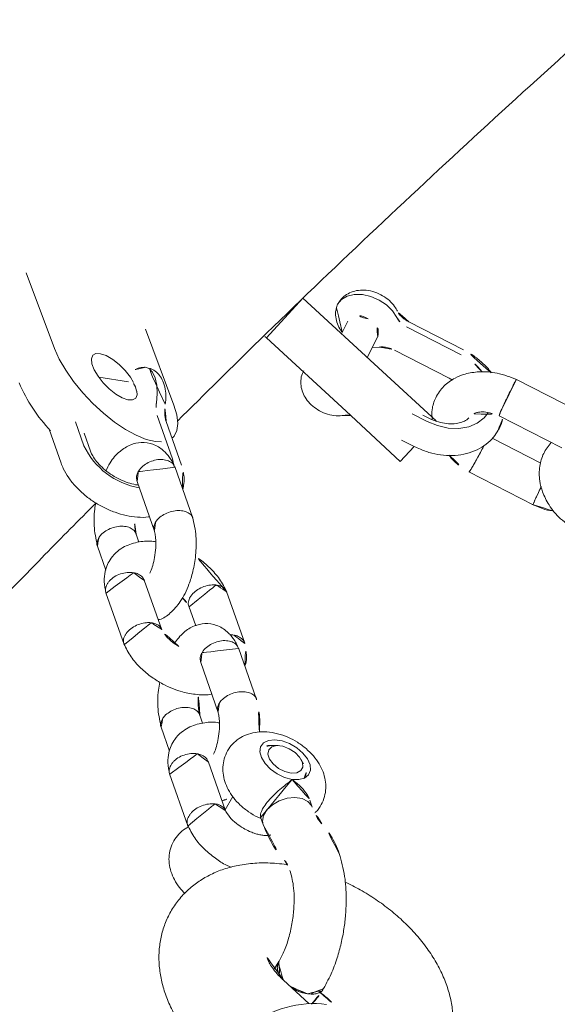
# Model space of a CAD drawing. Extents: x 5459245 to 5462690, y 5971016 to 5972523.
# Tile 140 of 198: x 5462451.9864 to 5462452.0661, y 5972213.7708 to 5972213.9168. Entities that reach past the tile are written whole.
import ezdxf

# ---------------------------------------------------------------- set-up
doc = ezdxf.new("R2010")
doc.units = 0
doc.layers.add('A_MAŁA ARCHITEKTURA', color=195, linetype='CONTINUOUS', lineweight=9)

# ---------------------------------------------------------------- blocks, each defined once
blk = doc.blocks.new('A$C43995eb0')
at = {"layer": 'A_MAŁA ARCHITEKTURA', "linetype": 'Continuous'}
for p, q in [((1632.18, -891.42), (1630.8, -896.33)), ((1535.8, -895.38), (1535.8, -906.23)), ((1541.79, -905.95), (1541.79, -895.51)), ((1551.21, -906.17), (1551.21, -895.32)), ((1545.21, -897.25), (1545.21, -905.33)), ((1606.04, -904.19), (1605.25, -905.02)), ((1605.86, -904.41), (1606.04, -904.19)), ((1615.3, -903.62), (1615.44, -904.06)), ((1602.73, -907.2), (1602.6, -907.2)), ((1600.89, -908.27), (1600.46, -908.93)), ((1610.84, -910.35), (1611.64, -909.51)), ((1600.2, -912.86), (1600.54, -913.58)), ((1540.18, -915.08), (1540.21, -914.52)), ((1546.71, -913.91), (1543.8, -924.3)), ((1602.08, -914.87), (1602.22, -914.88)), ((1535.46, -915.08), (1535.46, -924.19)), ((1536.28, -915.08), (1536.28, -924.19)), ((1540.18, -924.19), (1540.18, -915.08)), ((1546.82, -915.08), (1546.82, -916.07)), ((1547.37, -917.53), (1547.37, -915.08)), ((1554.45, -915.91), (1551.51, -926.45)), ((1551.55, -917.18), (1551.55, -915.08)), ((1554.45, -915.91), (1551.55, -915.1)), ((1612.36, -915.42), (1606.98, -921.07)), ((1609.99, -915.4), (1612.24, -915.54)), ((1595.55, -918.83), (1589.96, -924.72)), ((1611.26, -925.28), (1616.86, -919.39)), ((1594.47, -928.68), (1599.86, -923.01)), ((1543.8, -924.3), (1539.48, -939.77)), ((1588.94, -924.18), (1583.34, -930.07)), ((1602.33, -924.35), (1601.37, -925.37)), ((1541.3, -927.28), (1540.8, -926.39)), ((1551.51, -926.45), (1547.19, -941.92)), ((1542.97, -927.28), (1539.51, -927.28)), ((1605.67, -929.55), (1608.26, -926.82)), ((1539.51, -932.28), (1541.57, -932.28)), ((1587.83, -934.05), (1589.94, -931.83)), ((1592.76, -936.04), (1587.38, -941.69)), ((1575.95, -939.45), (1570.35, -945.34)), ((1547.19, -941.92), (1539.48, -939.77)), ((1591.65, -945.9), (1597.25, -940.01)), ((1547.19, -941.92), (1547.1, -942.23)), ((1574.86, -949.3), (1580.25, -943.63)), ((1569.7, -944.56), (1565, -949.5)), ((1582.73, -944.97), (1581.76, -945.99)), ((1569.49, -946.15), (1564.79, -951.09)), ((1566.81, -947.6), (1566.61, -947.53)), ((1586.07, -950.17), (1588.66, -947.44)), ((1554.2, -958.45), (1562.28, -949.58)), ((1562.26, -957.14), (1563.69, -961.39)), ((1574.02, -957.47), (1572.06, -959.53)), ((1571.13, -961.44), (1573.72, -958.72)), ((1573.9, -964.42), (1577.56, -960.58)), ((1562.88, -969.15), (1554.8, -978.02))]:
    blk.add_line(p, q, dxfattribs=at)
at = {"layer": 'A_MAŁA ARCHITEKTURA', "linetype": 'Continuous', "flags": 128}
for points in [[(1611.66, -909.5), (1611.23, -909.83), (1610.41, -910.08), (1609.43, -910.02), (1608.39, -909.64), (1607.4, -908.99), (1606.55, -908.13), (1605.92, -907.15), (1605.58, -906.14), (1605.56, -905.19), (1605.86, -904.41)], [(1603.72, -908.74), (1603.28, -907.82), (1602.69, -907.18), (1602.01, -906.87), (1601.28, -906.94), (1600.58, -907.36), (1599.98, -908.1), (1599.51, -909.1), (1599.23, -910.27), (1599.16, -911.5), (1599.3, -912.68), (1599.65, -913.72), (1600.17, -914.51), (1600.82, -914.98), (1601.53, -915.11), (1602.25, -914.86), (1602.91, -914.27), (1603.45, -913.39), (1603.83, -912.29), (1604.01, -911.08), (1603.97, -909.86), (1603.72, -908.74)], [(1547.37, -915.08), (1547.23, -913.41), (1546.82, -911.82), (1546.16, -910.4), (1545.28, -909.21), (1544.23, -908.32), (1543.05, -907.77), (1542.14, -907.59)], [(1602.96, -912.28), (1602.55, -913.1), (1602, -913.64), (1601.39, -913.82), (1600.79, -913.61), (1600.3, -913.05), (1599.97, -912.21), (1599.86, -911.2), (1599.97, -910.17), (1600.29, -909.24), (1600.78, -908.54), (1601.37, -908.18), (1601.98, -908.19), (1602.53, -908.58), (1602.95, -909.29), (1603.17, -910.24), (1603.18, -911.28), (1602.96, -912.28)], [(1535.71, -926.05), (1535.13, -927.07), (1534.75, -928.28), (1534.59, -929.59), (1534.68, -930.92), (1535, -932.17), (1535.53, -933.25), (1536.24, -934.08), (1537.07, -934.6), (1537.96, -934.78), (1538.47, -934.72)], [(1570.49, -945.35), (1570.41, -945.4), (1569.49, -946.15)], [(1562.28, -949.58), (1563.37, -948.54), (1564.44, -947.83), (1565.44, -947.47), (1566.37, -947.47), (1566.8, -947.61)], [(1567.98, -948.77), (1568.34, -949.58), (1568.68, -950.92), (1568.82, -952.52), (1568.78, -954.32), (1568.55, -956.28), (1568.13, -958.33), (1567.55, -960.41), (1566.82, -962.46), (1565.96, -964.42), (1564.99, -966.22), (1563.96, -967.82), (1562.88, -969.15)], [(1563.16, -952.06), (1561.93, -952.56), (1560.85, -953.19), (1559.98, -953.89), (1559.4, -954.62), (1559.14, -955.32), (1559.23, -955.95), (1559.28, -956.04)], [(1562.98, -955.49), (1562.5, -955.89), (1562.18, -956.35)], [(1562.96, -955.4), (1563.42, -955.14), (1563.97, -955.09), (1564.41, -955.39), (1564.71, -956.01), (1564.83, -956.9)], [(1564.83, -956.9), (1564.77, -957.99), (1564.53, -959.2), (1564.13, -960.42), (1563.61, -961.55), (1563.01, -962.5), (1562.37, -963.21), (1561.75, -963.6), (1561.19, -963.65), (1560.75, -963.35), (1560.46, -962.73), (1560.33, -961.84), (1560.4, -960.74), (1560.63, -959.54), (1561.03, -958.32), (1561.55, -957.19), (1562.02, -956.43)]]:
    blk.add_lwpolyline(points, dxfattribs=at)
at = {"layer": 'A_MAŁA ARCHITEKTURA', "linetype": 'Continuous'}
for centre, radius, start, end in [((1645.72, -883.61), 15.61, 200.2455, 244.8007), ((1602.6, -909.1), 1.9, 85.5614, 153.938), ((1545.75, -915.01), 9.47, 155.9449, 180.4174), ((1602.4, -912.9), 1.98, 200.1157, 265.1438), ((1533.14, -924.26), 3.14, 325.1814, 1.3039), ((1540.02, -929.44), 2.22, 103.2311, 188.8647), ((1540.02, -930.12), 2.22, 171.1353, 256.7689), ((1564.91, -951.9), 11.14, 322.2604, 17.3021), ((1561.92, -948.1), 4.14, 287.3261, 313.8269), ((1551.98, -956.46), 23.32, 319.8314, 340.7748)]:
    blk.add_arc(centre, radius, start, end, dxfattribs=at)
for points, knots in [([(768.63, -596.05), (771.65, -599.17), (780.31, -608.14), (794.77, -622.76), (812.06, -639.86), (829.56, -656.71), (847.24, -673.32), (865.1, -689.7), (883.15, -705.82), (901.38, -721.7), (919.78, -737.33), (938.36, -752.71), (957.11, -767.84), (976.03, -782.7), (995.11, -797.31), (1014.36, -811.66), (1033.77, -825.75), (1053.33, -839.57), (1073.05, -853.12), (1092.91, -866.4), (1112.93, -879.41), (1133.09, -892.15), (1153.39, -904.61), (1173.83, -916.79), (1194.41, -928.7), (1215.11, -940.32), (1235.95, -951.66), (1256.91, -962.72), (1277.99, -973.49), (1299.2, -983.97), (1320.52, -994.16), (1341.95, -1004.07), (1363.49, -1013.68), (1385.14, -1022.99), (1406.89, -1032.01), (1428.74, -1040.74), (1450.68, -1049.16), (1472.72, -1057.29), (1494.85, -1065.11), (1517.06, -1072.64), (1539.36, -1079.86), (1561.73, -1086.78), (1584.18, -1093.39), (1606.7, -1099.69), (1629.3, -1105.69), (1651.95, -1111.39), (1674.67, -1116.77), (1697.45, -1121.84), (1720.28, -1126.61), (1743.17, -1131.06), (1766.1, -1135.2), (1789.08, -1139.03), (1812.09, -1142.55), (1835.15, -1145.75), (1858.24, -1148.64), (1881.36, -1151.22), (1904.5, -1153.48), (1927.67, -1155.42), (1950.86, -1157.05), (1974.07, -1158.37), (1997.29, -1159.37), (2019.69, -1160.04), (2034.36, -1160.25), (2041.28, -1160.34)], [0, 0, 0, 0, 0.008859, 0.025435, 0.04201, 0.058584, 0.075158, 0.09173, 0.108302, 0.124873, 0.141442, 0.158011, 0.174578, 0.191145, 0.20771, 0.224275, 0.240838, 0.257401, 0.273962, 0.290523, 0.307082, 0.32364, 0.340197, 0.356754, 0.373309, 0.389863, 0.406416, 0.422968, 0.439519, 0.456068, 0.472617, 0.489165, 0.505712, 0.522258, 0.538803, 0.555347, 0.57189, 0.588432, 0.604973, 0.621513, 0.638052, 0.654591, 0.671129, 0.687665, 0.704202, 0.720737, 0.737272, 0.753806, 0.770339, 0.786872, 0.803404, 0.819936, 0.836467, 0.852998, 0.869528, 0.886058, 0.902587, 0.919116, 0.935645, 0.952174, 0.968702, 0.98523, 1, 1, 1, 1]), ([(1564.16, -948.04), (1558.73, -946.25), (1546.18, -942.13), (1526.6, -935.3), (1505.39, -927.62), (1484.28, -919.63), (1463.27, -911.35), (1442.35, -902.77), (1421.53, -893.89), (1400.81, -884.72), (1380.21, -875.26), (1359.71, -865.5), (1339.33, -855.46), (1319.07, -845.13), (1298.93, -834.52), (1278.92, -823.61), (1262.16, -814.24), (1252.13, -808.39), (1248.67, -806.38)], [0, 0, 0, 0, 0.049787, 0.115236, 0.180681, 0.246123, 0.31156, 0.376992, 0.44242, 0.507844, 0.573263, 0.638677, 0.704087, 0.769492, 0.834892, 0.900288, 0.965678, 1, 1, 1, 1]), ([(1630.86, -869.6), (1630.65, -869.6), (1629.78, -869.59), (1628.24, -869.86), (1626.31, -870.43), (1624.46, -871.29), (1622.7, -872.42), (1621.05, -873.81), (1619.52, -875.46), (1618.12, -877.37), (1616.88, -879.51), (1615.82, -881.85), (1614.96, -884.34), (1614.31, -886.94), (1613.88, -889.6), (1613.65, -892.24), (1613.68, -893.98), (1613.69, -894.83)], [0, 0, 0, 0, 0.019076, 0.082346, 0.145431, 0.209122, 0.274173, 0.341243, 0.410751, 0.482688, 0.556524, 0.631408, 0.706419, 0.781201, 0.855733, 0.930166, 1, 1, 1, 1]), ([(1541.79, -897.29), (1542.44, -897.4), (1543.74, -897.64), (1545.78, -897.23), (1547.52, -896.35), (1549.02, -895.02), (1550.3, -893.28), (1551.37, -890.85), (1551.57, -888.94), (1551.68, -887.94)], [0, 0, 0, 0, 0.132323, 0.265852, 0.413285, 0.52432, 0.661017, 0.822137, 1, 1, 1, 1]), ([(1629.93, -890.74), (1629.96, -890.52), (1630.07, -889.8), (1630.34, -888.82), (1630.59, -888.15), (1630.69, -887.89)], [0, 0, 0, 0, 0.206109, 0.685622, 1, 1, 1, 1]), ([(1629.51, -890.51), (1628.6, -890.47), (1626.92, -890.41), (1624.36, -890.71), (1622.05, -891.19), (1619.94, -891.8), (1617.81, -892.59), (1615.43, -893.7), (1612.69, -895.33), (1611.16, -896.74), (1610.32, -897.51)], [0, 0, 0, 0, 0.138839, 0.2595, 0.362362, 0.460953, 0.555443, 0.668243, 0.818985, 1, 1, 1, 1]), ([(1632.08, -891.01), (1631.76, -890.91), (1630.8, -890.61), (1629.7, -890.53), (1628.97, -890.47)], [0, 0, 0, 0, 0.3371931, 1, 1, 1, 1]), ([(1630.98, -892.25), (1630.84, -891.91), (1630.55, -891.23), (1629.91, -890.62), (1629.45, -890.55), (1629.23, -890.51)], [0, 0, 0, 0, 0.350413, 0.700826, 1, 1, 1, 1]), ([(1629.26, -890.52), (1629.31, -890.51), (1629.62, -890.47), (1630.14, -890.82), (1630.68, -891.46), (1630.9, -892.03), (1630.98, -892.25)], [0, 0, 0, 0, 0.067192, 0.422386, 0.77763, 1, 1, 1, 1]), ([(1551.22, -895.59), (1551.16, -894.5), (1551.09, -893.33), (1550.66, -892.33), (1550.62, -892.25)], [0, 0, 0, 0, 0.925924, 1, 1, 1, 1]), ([(1630.98, -892.25), (1631.08, -892.63), (1631.27, -893.4), (1631.3, -894.41), (1631.19, -894.91), (1631.17, -895.01)], [0, 0, 0, 0, 0.450165, 0.900331, 1, 1, 1, 1]), ([(1631.15, -895.06), (1631.2, -894.79), (1631.31, -894.09), (1631.22, -893.09), (1631.05, -892.48), (1630.98, -892.25)], [0, 0, 0, 0, 0.283079, 0.724, 1, 1, 1, 1]), ([(1548.27, -895.61), (1548.48, -895.6), (1549.02, -895.59), (1549.77, -895.56), (1550.24, -895.54), (1550.42, -895.53), (1550.43, -895.53)], [0, 0, 0, 0, 0.255876, 0.670326, 0.983449, 1, 1, 1, 1]), ([(1551.17, -895.45), (1551.18, -895.46), (1551.22, -895.47), (1550.95, -895.5), (1550.62, -895.52), (1550.44, -895.53), (1550.43, -895.53)], [0, 0, 0, 0, 0.189122, 0.640773, 0.981961, 1, 1, 1, 1]), ([(1630.77, -896.43), (1630.68, -896.65), (1630.44, -897.23), (1629.85, -897.85), (1629.22, -898.23), (1628.84, -898.16), (1628.72, -898.14)], [0, 0, 0, 0, 0.186077, 0.51127, 0.836412, 1, 1, 1, 1]), ([(1628.72, -898.17), (1628.94, -898.17), (1629.42, -898.15), (1630.13, -897.63), (1630.5, -896.99), (1630.69, -896.68)], [0, 0, 0, 0, 0.303324, 0.653188, 1, 1, 1, 1]), ([(1630.8, -896.33), (1630.73, -896.56), (1630.53, -897.22), (1630.15, -898.18), (1629.67, -899.09), (1629.23, -899.72), (1628.9, -900.06), (1628.86, -900.09), (1628.84, -900.1)], [0, 0, 0, 0, 0.096235, 0.283498, 0.466834, 0.646182, 0.824237, 1, 1, 1, 1]), ([(1610.32, -897.51), (1609.67, -898.27), (1608.48, -899.63), (1607.87, -901.12), (1607.59, -901.78)], [0, 0, 0, 0, 0.554463, 1, 1, 1, 1]), ([(1615.87, -902.9), (1616.41, -902.4), (1617.27, -901.61), (1619.05, -900.54), (1620.78, -899.71), (1622.79, -898.98), (1624.92, -898.45), (1627.02, -898.15), (1628.23, -898.19), (1628.83, -898.21)], [0, 0, 0, 0, 0.191092, 0.306356, 0.433546, 0.570415, 0.713442, 0.858177, 1, 1, 1, 1]), ([(1628.64, -898.19), (1629.16, -898.24), (1629.76, -898.29), (1630, -898.35), (1630.03, -898.36)], [0, 0, 0, 0, 0.879963, 1, 1, 1, 1]), ([(1615.44, -904.06), (1615.62, -904.51), (1616.1, -905.79), (1617.09, -907.77), (1618.44, -909.8), (1619.92, -911.52), (1621.49, -912.92), (1623.18, -914.06), (1625.03, -914.96), (1627.01, -915.58), (1629.08, -915.88), (1631.13, -915.85), (1633.13, -915.51), (1635.06, -914.88), (1636.9, -913.98), (1638.63, -912.81), (1640.27, -911.38), (1641.78, -909.69), (1643.16, -907.74), (1644.37, -905.57), (1645.41, -903.21), (1645.93, -901.52), (1646.2, -900.67)], [0, 0, 0, 0, 0.032293, 0.090217, 0.148457, 0.199061, 0.247929, 0.295264, 0.34143, 0.39137, 0.439911, 0.487442, 0.534435, 0.581386, 0.628876, 0.677458, 0.727604, 0.779586, 0.833339, 0.888417, 0.944176, 1, 1, 1, 1]), ([(1606.57, -903.49), (1606.52, -903.46), (1606.06, -903.26), (1605.1, -903.16), (1603.81, -903.25), (1602.61, -903.66), (1601.54, -904.3), (1600.61, -905.15), (1599.8, -906.23), (1599.15, -907.51), (1598.68, -908.97), (1598.42, -910.54), (1598.4, -912.15), (1598.62, -913.77), (1599.09, -915.25), (1599.77, -916.53), (1600.62, -917.57), (1601.62, -918.37), (1602.75, -918.92), (1603.98, -919.21), (1605.25, -919.19), (1606.48, -918.87), (1607.59, -918.29), (1608.56, -917.5), (1609.41, -916.49), (1610.11, -915.27), (1610.64, -913.86), (1610.95, -912.31), (1611.06, -911.07), (1610.98, -910.39), (1610.96, -910.23)], [0, 0, 0, 0, 0.004567, 0.04237, 0.07816, 0.112624, 0.146835, 0.1819, 0.218798, 0.257993, 0.298925, 0.340337, 0.382093, 0.424652, 0.468636, 0.507868, 0.544988, 0.580412, 0.614876, 0.648952, 0.685183, 0.71994, 0.754107, 0.788811, 0.825089, 0.863618, 0.904154, 0.945488, 0.987106, 1, 1, 1, 1]), ([(1607.58, -901.81), (1607.47, -902.11), (1607.2, -902.79), (1606.45, -903.69), (1606.02, -904.21)], [0, 0, 0, 0, 0.433465, 1, 1, 1, 1]), ([(1614.9, -904.3), (1614.96, -904.15), (1615.09, -903.81), (1615.59, -903.23), (1615.87, -902.9)], [0, 0, 0, 0, 0.43292, 1, 1, 1, 1]), ([(1611.66, -909.5), (1612.44, -908.57), (1613.85, -906.89), (1614.57, -905.12), (1614.89, -904.33)], [0, 0, 0, 0, 0.55695, 1, 1, 1, 1]), ([(1535.79, -905.97), (1535.9, -907.03), (1536.12, -909.01), (1537.19, -911.49), (1538.43, -913.2), (1539.85, -914.45), (1541.57, -915.33), (1543.57, -915.62), (1545.42, -915.33), (1546.36, -914.77), (1546.79, -914.51)], [0, 0, 0, 0, 0.167219, 0.314395, 0.437354, 0.534616, 0.661991, 0.793249, 0.905252, 1, 1, 1, 1]), ([(1535.84, -906.1), (1535.83, -906.11), (1535.8, -906.12), (1536.12, -906.13), (1536.63, -906.14), (1537.3, -906.14), (1538.08, -906.13), (1539.11, -906.1), (1540.1, -906.07), (1540.69, -906.04), (1540.97, -906.03), (1541, -906.03), (1541.01, -906.03)], [0, 0, 0, 0, 0.0622425, 0.2030563, 0.3438432, 0.4134693, 0.5542385, 0.6950137, 0.8358396, 0.9766649, 0.9943751, 1, 1, 1, 1]), ([(1541.79, -905.95), (1541.76, -905.96), (1541.69, -905.98), (1541.31, -906.01), (1541.06, -906.02), (1541.02, -906.03), (1541.01, -906.03)], [0, 0, 0, 0, 0.461627, 0.923408, 0.981559, 1, 1, 1, 1]), ([(1543.72, -905.1), (1543.64, -905.09), (1543.09, -905.03), (1542.43, -905.1), (1541.88, -905.3), (1541.79, -905.33)], [0, 0, 0, 0, 0.111973, 0.85554, 1, 1, 1, 1]), ([(1543.2, -909.38), (1543.17, -909.37), (1543.1, -909.35), (1542.73, -909), (1542.36, -908.4), (1541.94, -907.34), (1541.84, -906.35), (1541.79, -905.8)], [0, 0, 0, 0, 0.099578, 0.250054, 0.445309, 0.690614, 1, 1, 1, 1]), ([(1551.55, -915.08), (1551.54, -914.74), (1551.52, -913.81), (1551.28, -912.29), (1550.76, -910.59), (1549.99, -909.03), (1548.99, -907.65), (1547.79, -906.52), (1546.44, -905.7), (1545.06, -905.19), (1544.14, -905.13), (1543.72, -905.1)], [0, 0, 0, 0, 0.066807, 0.186502, 0.306841, 0.427782, 0.548973, 0.669538, 0.78821, 0.903952, 1, 1, 1, 1]), ([(1546.69, -905.91), (1546.77, -905.92), (1547.12, -905.92), (1547.88, -905.93), (1548.9, -905.96), (1549.77, -905.99), (1550.24, -906.02), (1550.42, -906.03), (1550.43, -906.03)], [0, 0, 0, 0, 0.063125, 0.309869, 0.556669, 0.803588, 0.990139, 1, 1, 1, 1]), ([(1550.36, -909.9), (1550.51, -909.57), (1551.05, -908.35), (1551.15, -906.95), (1551.22, -905.92)], [0, 0, 0, 0, 0.267548, 1, 1, 1, 1]), ([(1551.17, -906.1), (1551.18, -906.1), (1551.22, -906.09), (1550.95, -906.06), (1550.62, -906.04), (1550.44, -906.03), (1550.43, -906.03)], [0, 0, 0, 0, 0.190907, 0.641564, 0.982001, 1, 1, 1, 1]), ([(1603.72, -908.74), (1603.72, -908.73), (1603.76, -908.53), (1603.89, -907.82), (1604.22, -906.61), (1604.72, -905.68), (1605.1, -905.18), (1605.2, -905.1), (1605.27, -905.04)], [0, 0, 0, 0, 0.002961, 0.147065, 0.517215, 0.889333, 0.924124, 1, 1, 1, 1]), ([(1610.8, -910.31), (1610.74, -910.39), (1610.59, -910.58), (1610, -910.65), (1609.25, -910.63), (1608.41, -910.5), (1607.27, -910.19), (1606.11, -909.77), (1604.96, -909.27), (1604.19, -908.92), (1603.8, -908.77), (1603.72, -908.74), (1603.72, -908.74)], [0, 0, 0, 0, 0.094151, 0.231241, 0.279916, 0.401241, 0.522363, 0.648642, 0.790225, 0.954875, 0.998696, 1, 1, 1, 1]), ([(1612.53, -907.86), (1612.52, -907.86), (1612.51, -907.86), (1612.68, -908.04), (1612.89, -908.4), (1613.11, -908.92), (1613.27, -909.51), (1613.39, -910.16), (1613.47, -910.95), (1613.47, -911.97), (1613.31, -913.2), (1612.92, -914.56), (1612.47, -915.22), (1612.22, -915.58)], [0, 0, 0, 0, 0.046979, 0.123216, 0.213995, 0.299074, 0.372544, 0.433202, 0.501556, 0.593227, 0.707286, 0.842145, 1, 1, 1, 1]), ([(1536.63, -909.89), (1536.58, -909.97), (1536.26, -910.54), (1535.88, -911.75), (1535.52, -913.42), (1535.48, -914.54), (1535.46, -915.08)], [0, 0, 0, 0, 0.0541911, 0.3795915, 0.7072421, 1, 1, 1, 1]), ([(1544.09, -909.8), (1544.17, -909.83), (1544.44, -909.89), (1544.95, -910.24), (1545.57, -910.88), (1546.13, -911.78), (1546.55, -912.89), (1546.79, -914.02), (1546.81, -914.77), (1546.82, -915.08)], [0, 0, 0, 0, 0.07372, 0.235494, 0.390444, 0.555643, 0.718873, 0.881788, 1, 1, 1, 1]), ([(1616.8, -919.46), (1617.22, -918.88), (1618.05, -917.76), (1618.87, -915.68), (1619.31, -913.62), (1619.52, -911.98), (1619.42, -911.09), (1619.39, -910.83)], [0, 0, 0, 0, 0.258987, 0.499194, 0.717679, 0.916167, 1, 1, 1, 1]), ([(1599.68, -916.26), (1599, -916.56), (1597.34, -917.3), (1596.16, -918.32), (1595.46, -918.92)], [0, 0, 0, 0, 0.40574, 1, 1, 1, 1]), ([(1611.29, -916.54), (1611.25, -916.49), (1610.89, -916.04), (1610.35, -915.81), (1609.87, -915.6)], [0, 0, 0, 0, 0.117353, 1, 1, 1, 1]), ([(1612.33, -915.51), (1612.23, -915.63), (1612, -915.93), (1611.96, -916.56), (1612.07, -917.04), (1612.15, -917.26), (1612.15, -917.27)], [0, 0, 0, 0, 0.287995, 0.684556, 0.984163, 1, 1, 1, 1]), ([(1616.97, -919.2), (1617.04, -919.26), (1617.43, -919.58), (1618.29, -919.95), (1619.51, -920.24), (1620.78, -920.22), (1622.01, -919.9), (1623.12, -919.33), (1624.09, -918.53), (1624.93, -917.52), (1625.6, -916.41), (1625.88, -915.58), (1626.01, -915.21)], [0, 0, 0, 0, 0.0242238, 0.1311257, 0.2368293, 0.3492126, 0.457026, 0.5630107, 0.6706576, 0.7831889, 0.9027033, 1, 1, 1, 1]), ([(1616.84, -919.34), (1616.77, -919.44), (1616.57, -919.72), (1616.1, -919.87), (1615.59, -919.9), (1615.18, -919.86), (1614.61, -919.71), (1613.87, -919.36), (1613.07, -918.72), (1612.49, -918), (1612.24, -917.5), (1612.16, -917.28), (1612.15, -917.27)], [0, 0, 0, 0, 0.0795911, 0.2261799, 0.2986716, 0.3711573, 0.443643, 0.5901934, 0.7367607, 0.8833823, 0.994144, 1, 1, 1, 1]), ([(1595.6, -918.82), (1595.57, -918.84), (1595.35, -918.97), (1595.17, -919.46), (1595.13, -920.08), (1595.25, -920.64), (1595.41, -921.06), (1595.7, -921.62), (1596.22, -922.29), (1597, -922.94), (1597.79, -923.34), (1598.29, -923.46), (1598.5, -923.48), (1598.51, -923.48)], [0, 0, 0, 0, 0.023763, 0.157904, 0.292021, 0.358344, 0.424663, 0.490981, 0.625062, 0.759158, 0.893305, 0.994642, 1, 1, 1, 1]), ([(1599.75, -923.13), (1599.85, -923.04), (1600.11, -922.8), (1600.81, -922.32), (1601.89, -921.74), (1603.24, -921.24), (1604.43, -920.95), (1605.26, -920.82), (1605.62, -920.81), (1605.7, -920.81)], [0, 0, 0, 0, 0.075661, 0.197551, 0.42382, 0.626069, 0.802644, 0.952687, 1, 1, 1, 1]), ([(1601.18, -922.16), (1601.21, -922.26), (1601.44, -923.07), (1602.3, -924.44), (1603.58, -925.79), (1605.04, -926.62), (1606.61, -927.07), (1608.25, -926.96), (1609.94, -926.33), (1610.84, -925.61), (1611.3, -925.25)], [0, 0, 0, 0, 0.0228918, 0.1801677, 0.3571372, 0.4526034, 0.5711335, 0.7548779, 0.8729257, 1, 1, 1, 1]), ([(1607.05, -921.03), (1606.92, -921.19), (1606.65, -921.52), (1606.58, -922.22), (1606.66, -922.73), (1606.73, -922.96), (1606.74, -922.97)], [0, 0, 0, 0, 0.32558, 0.701208, 0.984999, 1, 1, 1, 1]), ([(1591.93, -922.64), (1591.85, -922.64), (1591.31, -922.66), (1590.25, -923.17), (1589.36, -923.86), (1588.9, -924.22)], [0, 0, 0, 0, 0.079419, 0.522759, 1, 1, 1, 1]), ([(1599.74, -923.11), (1599.73, -923.13), (1599.6, -923.32), (1599.17, -923.46), (1598.73, -923.5), (1598.52, -923.48), (1598.51, -923.48)], [0, 0, 0, 0, 0.044525, 0.57669, 0.978748, 1, 1, 1, 1]), ([(1611.26, -925.22), (1611.21, -925.29), (1611.02, -925.54), (1610.57, -925.68), (1610.06, -925.72), (1609.65, -925.68), (1609.08, -925.52), (1608.36, -925.16), (1607.59, -924.49), (1607.04, -923.73), (1606.81, -923.21), (1606.74, -922.98), (1606.74, -922.97)], [0, 0, 0, 0, 0.057013, 0.207197, 0.281467, 0.355731, 0.429995, 0.58014, 0.730303, 0.880522, 0.994, 1, 1, 1, 1]), ([(1535.46, -924.19), (1535.45, -924.33), (1535.44, -924.77), (1535.31, -925.48), (1535.06, -926.09), (1534.9, -926.32), (1534.84, -926.41)], [0, 0, 0, 0, 0.15787, 0.4807998, 0.7992309, 1, 1, 1, 1]), ([(1540.8, -926.39), (1540.75, -926.32), (1540.61, -926.12), (1540.37, -925.59), (1540.21, -924.87), (1540.19, -924.39), (1540.18, -924.19)], [0, 0, 0, 0, 0.155676, 0.465482, 0.782242, 1, 1, 1, 1]), ([(1590.03, -924.64), (1589.69, -925.09), (1589.06, -925.94), (1588.5, -927.49), (1588.36, -929.05), (1588.91, -930.74), (1590.07, -932.12), (1591.65, -933.08), (1593.01, -933.34), (1593.72, -933.47)], [0, 0, 0, 0, 0.1211856, 0.2295454, 0.3920351, 0.5406134, 0.6747261, 0.8294118, 1, 1, 1, 1]), ([(1588.97, -924.15), (1588.82, -924.33), (1588.53, -924.69), (1588.44, -925.42), (1588.53, -925.93), (1588.6, -926.16), (1588.6, -926.17)], [0, 0, 0, 0, 0.35765, 0.715432, 0.98571, 1, 1, 1, 1]), ([(1590.06, -924.67), (1589.96, -924.77), (1589.69, -925.05), (1589.58, -925.72), (1589.69, -926.41), (1589.99, -927.12), (1590.45, -927.81), (1591.2, -928.5), (1592.08, -928.99), (1592.71, -929.15), (1593.04, -929.17), (1593.08, -929.17), (1593.09, -929.18)], [0, 0, 0, 0, 0.087595, 0.224602, 0.361582, 0.429326, 0.56629, 0.703259, 0.840278, 0.977296, 0.994527, 1, 1, 1, 1]), ([(1534.84, -926.41), (1534.69, -926.63), (1534.32, -927.18), (1533.94, -928.19), (1533.74, -929.42), (1533.8, -930.71), (1534.12, -931.92), (1534.67, -932.98), (1535.39, -933.82), (1536.27, -934.41), (1537.16, -934.75), (1537.74, -934.74), (1537.98, -934.74)], [0, 0, 0, 0, 0.075516, 0.183332, 0.294481, 0.408472, 0.525658, 0.633237, 0.736533, 0.835621, 0.932389, 1, 1, 1, 1]), ([(1549.03, -934.74), (1549.18, -934.75), (1549.68, -934.79), (1550.5, -934.52), (1551.4, -934), (1552.14, -933.25), (1552.72, -932.31), (1553.11, -931.19), (1553.27, -929.95), (1553.18, -928.67), (1552.83, -927.44), (1552.38, -926.75), (1552.17, -926.41)], [0, 0, 0, 0, 0.041591, 0.141363, 0.238033, 0.335644, 0.437434, 0.544759, 0.656486, 0.770909, 0.888666, 1, 1, 1, 1]), ([(1552.17, -926.41), (1552.12, -926.34), (1551.98, -926.14), (1551.81, -925.84), (1551.76, -925.57), (1551.76, -925.57)], [0, 0, 0, 0, 0.329105, 0.985705, 1, 1, 1, 1]), ([(1588.84, -926.71), (1588.75, -926.54), (1588.66, -926.36), (1588.61, -926.18), (1588.6, -926.17)], [0, 0, 0, 0, 0.936426, 1, 1, 1, 1]), ([(1597.19, -940.08), (1597.62, -939.5), (1598.44, -938.38), (1599.26, -936.3), (1599.73, -934.24), (1599.93, -931.82), (1599.72, -929.31), (1598.96, -927), (1598.36, -925.61), (1597.87, -925.12), (1597.86, -925.11)], [0, 0, 0, 0, 0.149151, 0.287487, 0.413313, 0.527622, 0.717439, 0.857275, 0.996501, 1, 1, 1, 1]), ([(1601.47, -925.25), (1601.37, -925.34), (1601.12, -925.57), (1600.42, -926.05), (1599.62, -926.52), (1598.97, -926.75), (1598.82, -926.8)], [0, 0, 0, 0, 0.154291, 0.402606, 0.86356, 1, 1, 1, 1]), ([(1601.49, -925.27), (1601.46, -925.29), (1601.24, -925.42), (1601.07, -925.91), (1601.03, -926.53), (1601.15, -927.08), (1601.31, -927.5), (1601.6, -928.07), (1602.12, -928.74), (1602.9, -929.39), (1603.68, -929.79), (1604.19, -929.91), (1604.4, -929.93), (1604.41, -929.93)], [0, 0, 0, 0, 0.021349, 0.155834, 0.290289, 0.356773, 0.423245, 0.489718, 0.62411, 0.758533, 0.893021, 0.994629, 1, 1, 1, 1]), ([(1594.45, -928.66), (1594.31, -928.8), (1593.99, -929.09), (1593.47, -929.18), (1593.15, -929.18), (1593.11, -929.18), (1593.09, -929.18)], [0, 0, 0, 0, 0.421995, 0.91777, 0.980201, 1, 1, 1, 1]), ([(1599.81, -932.77), (1600.2, -932.65), (1601.5, -932.27), (1603.72, -931.16), (1605.06, -930.04), (1605.77, -929.45)], [0, 0, 0, 0, 0.1666073, 0.5580895, 1, 1, 1, 1]), ([(1583.4, -930), (1582.97, -930.58), (1582.14, -931.7), (1581.35, -933.79), (1580.93, -935.42), (1580.86, -936.33), (1580.85, -936.54)], [0, 0, 0, 0, 0.331454, 0.638873, 0.918491, 1, 1, 1, 1]), ([(1583.35, -930.12), (1583.3, -930.16), (1583.09, -930.36), (1582.99, -930.93), (1583.06, -931.49), (1583.17, -931.81), (1583.18, -931.86), (1583.19, -931.87)], [0, 0, 0, 0, 0.133052, 0.533361, 0.933668, 0.984011, 1, 1, 1, 1]), ([(1605.63, -929.57), (1605.62, -929.58), (1605.49, -929.78), (1605.07, -929.91), (1604.63, -929.95), (1604.42, -929.93), (1604.41, -929.93)], [0, 0, 0, 0, 0.0390241, 0.5742779, 0.9786222, 1, 1, 1, 1]), ([(1538.48, -934.68), (1538.68, -934.64), (1539.22, -934.53), (1539.99, -934.04), (1540.73, -933.3), (1541.17, -932.69), (1541.31, -932.31), (1541.32, -932.28)], [0, 0, 0, 0, 0.161286, 0.427886, 0.696824, 0.97707, 1, 1, 1, 1]), ([(1587.88, -933.97), (1587.87, -933.99), (1587.75, -934.22), (1587.29, -934.43), (1586.67, -934.51), (1585.97, -934.41), (1585.23, -934.14), (1584.39, -933.57), (1583.68, -932.83), (1583.34, -932.24), (1583.21, -931.92), (1583.19, -931.88), (1583.19, -931.87)], [0, 0, 0, 0, 0.01963, 0.166854, 0.3140365, 0.3868174, 0.5339648, 0.6811247, 0.8283262, 0.9755768, 0.9941196, 1, 1, 1, 1]), ([(1593.83, -932.63), (1593.79, -933), (1593.71, -933.87), (1593.31, -935.18), (1592.86, -935.84), (1592.62, -936.2)], [0, 0, 0, 0, 0.257906, 0.599803, 1, 1, 1, 1]), ([(1587.15, -935.5), (1587.19, -935.35), (1587.38, -934.67), (1587.71, -934.23), (1587.97, -933.88)], [0, 0, 0, 0, 0.229464, 1, 1, 1, 1]), ([(1591.68, -937.16), (1591.64, -937.11), (1591.21, -936.58), (1589.9, -935.95), (1587.72, -935.37), (1585.29, -935.41), (1582.85, -935.85), (1580.5, -936.59), (1577.9, -937.83), (1576.56, -938.95), (1575.85, -939.54)], [0, 0, 0, 0, 0.013149, 0.134648, 0.275302, 0.44042, 0.548098, 0.677265, 0.828868, 1, 1, 1, 1]), ([(1592.72, -936.13), (1592.62, -936.25), (1592.39, -936.55), (1592.36, -937.18), (1592.47, -937.66), (1592.54, -937.88), (1592.55, -937.89)], [0, 0, 0, 0, 0.287995, 0.684556, 0.984163, 1, 1, 1, 1]), ([(1597.23, -939.97), (1597.16, -940.06), (1596.97, -940.34), (1596.49, -940.49), (1595.98, -940.52), (1595.57, -940.48), (1595, -940.33), (1594.27, -939.98), (1593.46, -939.34), (1592.89, -938.62), (1592.63, -938.12), (1592.55, -937.9), (1592.55, -937.89)], [0, 0, 0, 0, 0.0795911, 0.2261799, 0.2986716, 0.3711573, 0.443643, 0.5901934, 0.7367607, 0.8833823, 0.994144, 1, 1, 1, 1]), ([(1576, -939.44), (1575.97, -939.46), (1575.74, -939.59), (1575.56, -940.08), (1575.52, -940.7), (1575.65, -941.26), (1575.81, -941.68), (1576.1, -942.24), (1576.61, -942.91), (1577.4, -943.56), (1578.18, -943.96), (1578.68, -944.08), (1578.9, -944.1), (1578.91, -944.1)], [0, 0, 0, 0, 0.023763, 0.157904, 0.292021, 0.358344, 0.424663, 0.490981, 0.625062, 0.759158, 0.893305, 0.994642, 1, 1, 1, 1]), ([(1580.15, -943.75), (1580.25, -943.66), (1580.5, -943.42), (1581.2, -942.94), (1582.28, -942.36), (1583.64, -941.86), (1584.83, -941.57), (1585.65, -941.44), (1586.01, -941.43), (1586.1, -941.43)], [0, 0, 0, 0, 0.075661, 0.197551, 0.42382, 0.626069, 0.802644, 0.952687, 1, 1, 1, 1]), ([(1587.45, -941.65), (1587.32, -941.81), (1587.05, -942.14), (1586.97, -942.84), (1587.06, -943.35), (1587.13, -943.58), (1587.13, -943.59)], [0, 0, 0, 0, 0.32558, 0.701208, 0.984999, 1, 1, 1, 1]), ([(1572.82, -942.74), (1572.54, -942.81), (1571.85, -942.97), (1570.77, -943.56), (1570.08, -944.21), (1569.7, -944.56)], [0, 0, 0, 0, 0.238925, 0.587347, 1, 1, 1, 1]), ([(1580.13, -943.73), (1580.12, -943.75), (1579.99, -943.95), (1579.57, -944.08), (1579.13, -944.12), (1578.92, -944.1), (1578.91, -944.1)], [0, 0, 0, 0, 0.044525, 0.57669, 0.978748, 1, 1, 1, 1]), ([(1581.57, -942.78), (1581.6, -942.88), (1581.84, -943.69), (1582.7, -945.06), (1583.98, -946.42), (1585.44, -947.24), (1587.01, -947.69), (1588.64, -947.58), (1590.34, -946.95), (1591.23, -946.24), (1591.69, -945.87)], [0, 0, 0, 0, 0.022892, 0.180168, 0.357137, 0.452603, 0.571133, 0.754878, 0.872926, 1, 1, 1, 1]), ([(1591.66, -945.84), (1591.61, -945.91), (1591.42, -946.16), (1590.96, -946.3), (1590.45, -946.34), (1590.04, -946.3), (1589.47, -946.14), (1588.75, -945.78), (1587.98, -945.11), (1587.43, -944.35), (1587.21, -943.83), (1587.14, -943.6), (1587.13, -943.59)], [0, 0, 0, 0, 0.057013, 0.207197, 0.281467, 0.355731, 0.429995, 0.58014, 0.730303, 0.880522, 0.994, 1, 1, 1, 1]), ([(1570.42, -945.26), (1570.09, -945.71), (1569.46, -946.56), (1568.89, -948.11), (1568.76, -949.67), (1569.31, -951.36), (1570.46, -952.75), (1572.09, -953.68), (1573.85, -954.18), (1575.14, -954.13), (1575.61, -954.11)], [0, 0, 0, 0, 0.109106, 0.206666, 0.352959, 0.486728, 0.607473, 0.746741, 0.907965, 1, 1, 1, 1]), ([(1570.45, -945.29), (1570.35, -945.4), (1570.09, -945.67), (1569.98, -946.34), (1570.09, -947.04), (1570.38, -947.74), (1570.84, -948.43), (1571.6, -949.12), (1572.47, -949.61), (1573.1, -949.77), (1573.43, -949.79), (1573.48, -949.8), (1573.49, -949.8)], [0, 0, 0, 0, 0.087595, 0.2246018, 0.3615825, 0.4293263, 0.5662897, 0.703259, 0.8402777, 0.9772958, 0.9945272, 1, 1, 1, 1]), ([(1577.56, -960.58), (1577.75, -960.36), (1578.28, -959.76), (1579.01, -958.6), (1579.7, -957.08), (1580.19, -955.42), (1580.49, -953.66), (1580.57, -951.88), (1580.45, -950.11), (1580.12, -948.4), (1579.56, -946.82), (1579.06, -945.77), (1578.7, -945.33), (1578.67, -945.29)], [0, 0, 0, 0, 0.05903, 0.160563, 0.263372, 0.366387, 0.469049, 0.571603, 0.674537, 0.778297, 0.883497, 0.99049, 1, 1, 1, 1]), ([(1581.87, -945.87), (1581.77, -945.96), (1581.51, -946.19), (1580.83, -946.68), (1580.13, -947.02), (1579.68, -947.25)], [0, 0, 0, 0, 0.180478, 0.470938, 1, 1, 1, 1]), ([(1581.89, -945.89), (1581.86, -945.91), (1581.64, -946.04), (1581.46, -946.53), (1581.42, -947.15), (1581.55, -947.71), (1581.7, -948.13), (1582, -948.69), (1582.51, -949.36), (1583.29, -950.01), (1584.08, -950.41), (1584.58, -950.53), (1584.79, -950.55), (1584.8, -950.55)], [0, 0, 0, 0, 0.021349, 0.155834, 0.290289, 0.356773, 0.423245, 0.489718, 0.62411, 0.758533, 0.893021, 0.994629, 1, 1, 1, 1]), ([(1565, -949.5), (1564.94, -949.56), (1564.78, -949.72), (1564.32, -950.06), (1563.6, -950.47), (1563.03, -950.68), (1562.74, -950.79)], [0, 0, 0, 0, 0.153429, 0.420559, 0.706469, 1, 1, 1, 1]), ([(1574.85, -949.28), (1574.7, -949.42), (1574.39, -949.71), (1573.87, -949.8), (1573.55, -949.8), (1573.5, -949.8), (1573.49, -949.8)], [0, 0, 0, 0, 0.421995, 0.91777, 0.980201, 1, 1, 1, 1]), ([(1575.24, -948.9), (1575.26, -948.95), (1575.41, -949.28), (1575.6, -950.11), (1575.76, -951.32), (1575.76, -952.64), (1575.6, -953.96), (1575.29, -955.19), (1574.86, -956.25), (1574.41, -957.02), (1574.14, -957.33), (1574.02, -957.47)], [0, 0, 0, 0, 0.021039, 0.145137, 0.271899, 0.400635, 0.530217, 0.65925, 0.786346, 0.910626, 1, 1, 1, 1]), ([(1562.74, -950.79), (1562.53, -950.87), (1561.92, -951.09), (1560.97, -951.62), (1560.08, -952.36), (1559.44, -953.21), (1559.09, -954.09), (1558.98, -955.01), (1559.13, -955.58), (1559.2, -955.85)], [0, 0, 0, 0, 0.0930885, 0.2668807, 0.4542386, 0.6045205, 0.7427265, 0.878256, 1, 1, 1, 1]), ([(1580.47, -953.3), (1580.77, -953.21), (1581.98, -952.85), (1584.11, -951.78), (1585.45, -950.66), (1586.17, -950.07)], [0, 0, 0, 0, 0.1334727, 0.5405198, 1, 1, 1, 1]), ([(1586.03, -950.19), (1586.02, -950.2), (1585.89, -950.4), (1585.46, -950.53), (1585.02, -950.57), (1584.81, -950.55), (1584.8, -950.55)], [0, 0, 0, 0, 0.0390241, 0.5742779, 0.9786222, 1, 1, 1, 1]), ([(1856.69, -1014.36), (1855.51, -1014.21), (1846.93, -1013.15), (1831, -1010.88), (1808.89, -1007.52), (1786.83, -1003.81), (1764.81, -999.8), (1742.85, -995.48), (1720.93, -990.84), (1699.07, -985.9), (1677.26, -980.65), (1655.52, -975.09), (1633.85, -969.22), (1612.25, -963.03), (1594.47, -957.73), (1583.92, -954.37), (1580.52, -953.29)], [0, 0, 0, 0, 0.012648, 0.091806, 0.170963, 0.250117, 0.329268, 0.408416, 0.487561, 0.566703, 0.645841, 0.724976, 0.804107, 0.883233, 0.962355, 1, 1, 1, 1]), ([(1559.31, -956.03), (1559.38, -956.17), (1559.59, -956.58), (1560.01, -956.98), (1560.36, -957.16), (1560.44, -957.21)], [0, 0, 0, 0, 0.285467, 0.816624, 1, 1, 1, 1])]:
    blk.add_open_spline(points, degree=3, knots=knots, dxfattribs=at)

msp = doc.modelspace()

# ---------------------------------------------------------------- block references
at = {"layer": 'A_MAŁA ARCHITEKTURA', "xscale": 0.001, "yscale": 0.001, "zscale": 0.001, "rotation": 242.9301705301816}
msp.add_blockref('A$C43995eb0', (5462453.5658, 5972214.81866), dxfattribs=at)

doc.saveas('drawing.dxf')
